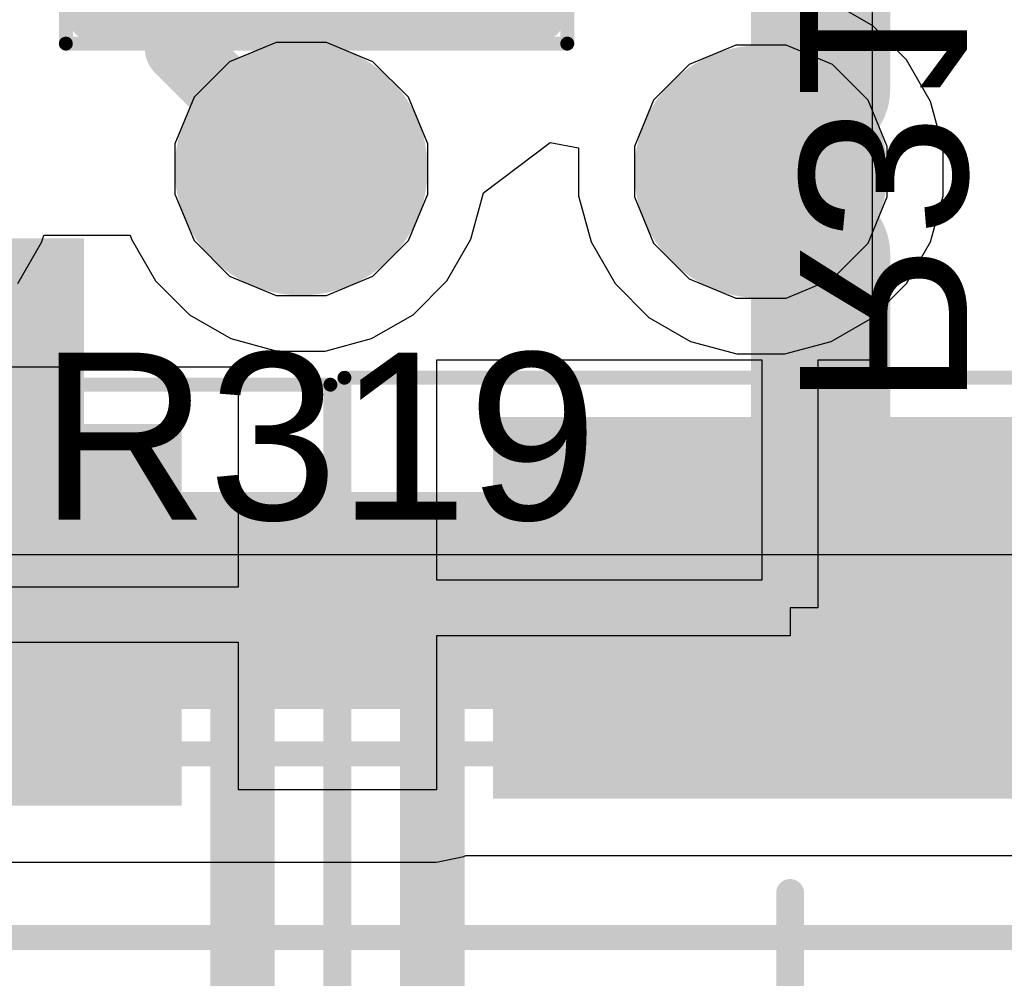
# Model space of a CAD drawing. Header units: inches. Extents: x -6 to 11.2, y -2.2 to 8.3.
# Tile 177 of 256: x 2.122 to 2.261, y 1.801 to 1.937. Entities that reach past the tile are written whole.
import ezdxf

# ---------------------------------------------------------------- set-up
doc = ezdxf.new("R2010")
doc.units = ezdxf.units.IN
doc.header["$MEASUREMENT"] = 0
for name, color, linetype in [('Board Layer Stack Bottom Overlay', 54, 'Continuous'), ('Board Layer Stack Bottom Solder', 6, 'Continuous'), ('Bottom Comp Body -Top13)-Comp Body -Bot14)', 56, 'Continuous'), ('Bottom Courtyard -Top15)-Courtyard -Bot16)', 56, 'Continuous'), ('Bottom Paste', 16, 'Continuous'), ('Drill Drawing', 1, 'Continuous'), ('Layer  6- Inner', 156, 'Continuous'), ('Layer 1- Top', 1, 'Continuous'), ('Layer 2- GND', 16, 'Continuous'), ('Layer 3- Inner', 16, 'Continuous'), ('Layer 4- Inner', 76, 'Continuous'), ('Layer 5- Inner', 90, 'Continuous'), ('Layer 7- PWR', 76, 'Continuous'), ('Layer 8- Bottom', 5, 'Continuous'), ('Top Comp Body -Top13)-Comp Body -Bot14)', 56, 'Continuous'), ('Top Comp Outline -Top11)-Comp Outline -Bot12)', 56, 'Continuous'), ('Top Courtyard -Top15)-Courtyard -Bot16)', 56, 'Continuous'), ('Top Overlay', 2, 'Continuous'), ('Top Paste', 8, 'Continuous'), ('Top Solder', 216, 'Continuous'), ('Via Holes', 16, 'Continuous')]:
    doc.layers.add(name, color=color, linetype=linetype)
doc.styles.add('Arial', font='txt', dxfattribs={"height": 0.2})

# ---------------------------------------------------------------- blocks, each defined once
blk = doc.blocks.new('L15002_035_463')
at = {"layer": 'Layer 1- Top'}
for points in [[(-0.03179, 0.01), (-0.00679, 0.01), (-0.00679, -0.01), (-0.03179, -0.01)], [(0.00679, 0.01), (0.03179, 0.01), (0.03179, -0.01), (0.00679, -0.01)]]:
    blk.add_hatch(color=7, dxfattribs=at).paths.add_polyline_path(points)
at = {"layer": 'Top Paste'}
for points in [[(-0.03179, 0.01), (-0.00679, 0.01), (-0.00679, -0.01), (-0.03179, -0.01)], [(0.00679, 0.01), (0.03179, 0.01), (0.03179, -0.01), (0.00679, -0.01)]]:
    blk.add_hatch(color=8, dxfattribs=at).paths.add_polyline_path(points)
at = {"layer": 'Top Solder'}
for points in [[(-0.03376, 0.01197), (-0.00482, 0.01197), (-0.00482, -0.01197), (-0.03376, -0.01197)], [(0.00482, 0.01197), (0.03376, 0.01197), (0.03376, -0.01197), (0.00482, -0.01197)]]:
    blk.add_hatch(color=216, dxfattribs=at).paths.add_polyline_path(points)
at = {"layer": 'Top Comp Body -Top13)-Comp Body -Bot14)'}
for points in [[(-0.02165, 0.01181, 0.00394, 0.00394, 0), (0.02165, 0.01181, 0.00394, 0.00394, 0)], [(-0.02165, -0.01181, 0.00394, 0.00394, 0), (-0.02165, 0.01181, 0.00394, 0.00394, 0)], [(0.02165, -0.01181, 0.00394, 0.00394, 0), (0.02165, 0.01181, 0.00394, 0.00394, 0)], [(-0.02165, -0.01181, 0.00394, 0.00394, 0), (0.02165, -0.01181, 0.00394, 0.00394, 0)]]:
    blk.add_lwpolyline(points, format="xyseb", dxfattribs=at)
for points in [[(-0.02264, 0.01181, 0.00197, 0.00197, 1), (-0.02067, 0.01181, 0.00197, 0.00197, 1)], [(-0.02264, 0.01181, 0.00197, 0.00197, 1), (-0.02067, 0.01181, 0.00197, 0.00197, 1)], [(0.02067, 0.01181, 0.00197, 0.00197, 1), (0.02264, 0.01181, 0.00197, 0.00197, 1)], [(0.02067, 0.01181, 0.00197, 0.00197, 1), (0.02264, 0.01181, 0.00197, 0.00197, 1)], [(-0.02264, -0.01181, 0.00197, 0.00197, 1), (-0.02067, -0.01181, 0.00197, 0.00197, 1)], [(-0.02264, -0.01181, 0.00197, 0.00197, 1), (-0.02067, -0.01181, 0.00197, 0.00197, 1)], [(0.02067, -0.01181, 0.00197, 0.00197, 1), (0.02264, -0.01181, 0.00197, 0.00197, 1)], [(0.02067, -0.01181, 0.00197, 0.00197, 1), (0.02264, -0.01181, 0.00197, 0.00197, 1)]]:
    blk.add_lwpolyline(points, format="xyseb", close=True, dxfattribs=at)
at = {"layer": 'Top Comp Outline -Top11)-Comp Outline -Bot12)'}
for points in [[(-0.03268, -0.01496, 0.00394, 0.00394, 0), (-0.03268, 0.01496, 0.00394, 0.00394, 0)], [(-0.03268, 0.01496, 0.00394, 0.00394, 0), (0.03268, 0.01496, 0.00394, 0.00394, 0)], [(0.03268, -0.01496, 0.00394, 0.00394, 0), (0.03268, 0.01496, 0.00394, 0.00394, 0)], [(-0.03268, -0.01496, 0.00394, 0.00394, 0), (0.03268, -0.01496, 0.00394, 0.00394, 0)]]:
    blk.add_lwpolyline(points, format="xyseb", dxfattribs=at)
for points in [[(-0.03366, 0.01496, 0.00197, 0.00197, 1), (-0.03169, 0.01496, 0.00197, 0.00197, 1)], [(-0.03366, 0.01496, 0.00197, 0.00197, 1), (-0.03169, 0.01496, 0.00197, 0.00197, 1)], [(0.03169, 0.01496, 0.00197, 0.00197, 1), (0.03366, 0.01496, 0.00197, 0.00197, 1)], [(0.03169, 0.01496, 0.00197, 0.00197, 1), (0.03366, 0.01496, 0.00197, 0.00197, 1)], [(-0.03366, -0.01496, 0.00197, 0.00197, 1), (-0.03169, -0.01496, 0.00197, 0.00197, 1)], [(-0.03366, -0.01496, 0.00197, 0.00197, 1), (-0.03169, -0.01496, 0.00197, 0.00197, 1)], [(0.03169, -0.01496, 0.00197, 0.00197, 1), (0.03366, -0.01496, 0.00197, 0.00197, 1)], [(0.03169, -0.01496, 0.00197, 0.00197, 1), (0.03366, -0.01496, 0.00197, 0.00197, 1)]]:
    blk.add_lwpolyline(points, format="xyseb", close=True, dxfattribs=at)
at = {"layer": 'Top Courtyard -Top15)-Courtyard -Bot16)'}
for points in [[(-0.03543, -0.01772, 0.00197, 0.00197, 0), (-0.03543, 0.01772, 0.00197, 0.00197, 0)], [(-0.03543, 0.01772, 0.00197, 0.00197, 0), (0.03543, 0.01772, 0.00197, 0.00197, 0)], [(0.03543, -0.01772, 0.00197, 0.00197, 0), (0.03543, 0.01772, 0.00197, 0.00197, 0)], [(0, -0.01181, 0.00394, 0.00394, 0), (0, 0.01181, 0.00394, 0.00394, 0)], [(-0.01181, 0, 0.00394, 0.00394, 0), (0.01181, 0, 0.00394, 0.00394, 0)], [(-0.03543, -0.01772, 0.00197, 0.00197, 0), (0.03543, -0.01772, 0.00197, 0.00197, 0)]]:
    blk.add_lwpolyline(points, format="xyseb", dxfattribs=at)
for points in [[(-0.03593, 0.01772, 0.000984, 0.000984, 1), (-0.03494, 0.01772, 0.000984, 0.000984, 1)], [(-0.03593, 0.01772, 0.000984, 0.000984, 1), (-0.03494, 0.01772, 0.000984, 0.000984, 1)], [(0.03494, 0.01772, 0.000984, 0.000984, 1), (0.03593, 0.01772, 0.000984, 0.000984, 1)], [(0.03494, 0.01772, 0.000984, 0.000984, 1), (0.03593, 0.01772, 0.000984, 0.000984, 1)], [(-0.00098, 0.01181, 0.00197, 0.00197, 1), (0.00098, 0.01181, 0.00197, 0.00197, 1)], [(-0.0128, 0, 0.00197, 0.00197, 1), (-0.01083, 0, 0.00197, 0.00197, 1)], [(0.01083, 0, 0.00197, 0.00197, 1), (0.0128, 0, 0.00197, 0.00197, 1)], [(-0.00098, -0.01181, 0.00197, 0.00197, 1), (0.00098, -0.01181, 0.00197, 0.00197, 1)], [(-0.03593, -0.01772, 0.000984, 0.000984, 1), (-0.03494, -0.01772, 0.000984, 0.000984, 1)], [(-0.03593, -0.01772, 0.000984, 0.000984, 1), (-0.03494, -0.01772, 0.000984, 0.000984, 1)], [(0.03494, -0.01772, 0.000984, 0.000984, 1), (0.03593, -0.01772, 0.000984, 0.000984, 1)], [(0.03494, -0.01772, 0.000984, 0.000984, 1), (0.03593, -0.01772, 0.000984, 0.000984, 1)]]:
    blk.add_lwpolyline(points, format="xyseb", close=True, dxfattribs=at)
at = {"layer": 'Top Overlay'}
for points in [[(-0.0187, 0.01614, 0.00394, 0.00394, 0), (0.01988, 0.01614, 0.00394, 0.00394, 0)], [(-0.0187, -0.01614, 0.00394, 0.00394, 0), (0.01988, -0.01614, 0.00394, 0.00394, 0)]]:
    blk.add_lwpolyline(points, format="xyseb", dxfattribs=at)
for points in [[(-0.01969, 0.01614, 0.00197, 0.00197, 1), (-0.01772, 0.01614, 0.00197, 0.00197, 1)], [(0.0189, 0.01614, 0.00197, 0.00197, 1), (0.02087, 0.01614, 0.00197, 0.00197, 1)], [(-0.01969, -0.01614, 0.00197, 0.00197, 1), (-0.01772, -0.01614, 0.00197, 0.00197, 1)], [(0.0189, -0.01614, 0.00197, 0.00197, 1), (0.02087, -0.01614, 0.00197, 0.00197, 1)]]:
    blk.add_lwpolyline(points, format="xyseb", close=True, dxfattribs=at)
at = {"layer": 'Top Comp Outline -Top11)-Comp Outline -Bot12)', "style": 'Arial'}
blk.add_text('R319', height=0.01378, rotation=360, dxfattribs=at).set_placement((-0.02411, -0.00689))
blk = doc.blocks.new('L15006_M_____B_581')
at = {"layer": 'Board Layer Stack Bottom Solder'}
blk.add_hatch(color=6, dxfattribs=at).paths.add_polyline_path([(0.03303, -0.04197), (0.03303, 0.04197), (0.08697, 0.04197), (0.08697, -0.04197)])
at = {"layer": 'Bottom Paste'}
blk.add_hatch(color=16, dxfattribs=at).paths.add_polyline_path([(0.035, -0.04), (0.035, 0.04), (0.085, 0.04), (0.085, -0.04)])
at = {"layer": 'Layer 8- Bottom'}
blk.add_hatch(color=7, dxfattribs=at).paths.add_polyline_path([(0.035, -0.04), (0.035, 0.04), (0.085, 0.04), (0.085, -0.04)])
at = {"layer": 'Board Layer Stack Bottom Overlay'}
blk.add_lwpolyline([(-0.05, -0.05, 0.008, 0.008, 0), (0.05, -0.05, 0.008, 0.008, 0)], format="xyseb", dxfattribs=at)
blk.add_lwpolyline([(0.048, -0.05, 0.004, 0.004, 1), (0.052, -0.05, 0.004, 0.004, 1)], format="xyseb", close=True, dxfattribs=at)
at = {"layer": 'Bottom Comp Body -Top13)-Comp Body -Bot14)'}
for points in [[(0.0689, 0.05315, 0.00394, 0.00394, 0), (0.0689, -0.05315, 0.00394, 0.00394, 0)], [(-0.0689, -0.05315, 0.00394, 0.00394, 0), (0.0689, -0.05315, 0.00394, 0.00394, 0)]]:
    blk.add_lwpolyline(points, format="xyseb", dxfattribs=at)
blk.add_lwpolyline([(0.06791, -0.05315, 0.00197, 0.00197, 1), (0.06988, -0.05315, 0.00197, 0.00197, 1)], format="xyseb", close=True, dxfattribs=at)
blk.add_lwpolyline([(0.06791, -0.05315, 0.00197, 0.00197, 1), (0.06988, -0.05315, 0.00197, 0.00197, 1)], format="xyseb", close=True, dxfattribs=at)
at = {"layer": 'Bottom Courtyard -Top15)-Courtyard -Bot16)'}
for points in [[(0.09252, 0.06299, 0.00197, 0.00197, 0), (0.09252, -0.06299, 0.00197, 0.00197, 0)], [(-0.09252, -0.06299, 0.00197, 0.00197, 0), (0.09252, -0.06299, 0.00197, 0.00197, 0)]]:
    blk.add_lwpolyline(points, format="xyseb", dxfattribs=at)
blk.add_lwpolyline([(0.09203, -0.06299, 0.000984, 0.000984, 1), (0.09301, -0.06299, 0.000984, 0.000984, 1)], format="xyseb", close=True, dxfattribs=at)
blk.add_lwpolyline([(0.09203, -0.06299, 0.000984, 0.000984, 1), (0.09301, -0.06299, 0.000984, 0.000984, 1)], format="xyseb", close=True, dxfattribs=at)
blk = doc.blocks.new('L15006_M_____B_582')
at = {"layer": 'Board Layer Stack Bottom Solder'}
blk.add_hatch(color=6, dxfattribs=at).paths.add_polyline_path([(0.03303, -0.04197), (0.03303, 0.04197), (0.08697, 0.04197), (0.08697, -0.04197)])
at = {"layer": 'Bottom Paste'}
blk.add_hatch(color=16, dxfattribs=at).paths.add_polyline_path([(0.035, -0.04), (0.035, 0.04), (0.085, 0.04), (0.085, -0.04)])
at = {"layer": 'Layer 8- Bottom'}
blk.add_hatch(color=7, dxfattribs=at).paths.add_polyline_path([(0.035, -0.04), (0.035, 0.04), (0.085, 0.04), (0.085, -0.04)])
at = {"layer": 'Board Layer Stack Bottom Overlay'}
blk.add_lwpolyline([(-0.05, 0.05, 0.008, 0.008, 0), (0.05, 0.05, 0.008, 0.008, 0)], format="xyseb", dxfattribs=at)
blk.add_lwpolyline([(0.048, 0.05, 0.004, 0.004, 1), (0.052, 0.05, 0.004, 0.004, 1)], format="xyseb", close=True, dxfattribs=at)
at = {"layer": 'Bottom Comp Body -Top13)-Comp Body -Bot14)'}
for points in [[(-0.0689, 0.05315, 0.00394, 0.00394, 0), (0.0689, 0.05315, 0.00394, 0.00394, 0)], [(0.0689, 0.05315, 0.00394, 0.00394, 0), (0.0689, -0.05315, 0.00394, 0.00394, 0)]]:
    blk.add_lwpolyline(points, format="xyseb", dxfattribs=at)
blk.add_lwpolyline([(0.06791, 0.05315, 0.00197, 0.00197, 1), (0.06988, 0.05315, 0.00197, 0.00197, 1)], format="xyseb", close=True, dxfattribs=at)
blk.add_lwpolyline([(0.06791, 0.05315, 0.00197, 0.00197, 1), (0.06988, 0.05315, 0.00197, 0.00197, 1)], format="xyseb", close=True, dxfattribs=at)
at = {"layer": 'Bottom Courtyard -Top15)-Courtyard -Bot16)'}
for points in [[(-0.09252, 0.06299, 0.00197, 0.00197, 0), (0.09252, 0.06299, 0.00197, 0.00197, 0)], [(0.09252, 0.06299, 0.00197, 0.00197, 0), (0.09252, -0.06299, 0.00197, 0.00197, 0)], [(-0.01969, 0, 0.00394, 0.00394, 0), (0.01969, 0, 0.00394, 0.00394, 0)]]:
    blk.add_lwpolyline(points, format="xyseb", dxfattribs=at)
for points in [[(0.09203, 0.06299, 0.000984, 0.000984, 1), (0.09301, 0.06299, 0.000984, 0.000984, 1)], [(0.09203, 0.06299, 0.000984, 0.000984, 1), (0.09301, 0.06299, 0.000984, 0.000984, 1)], [(0.0187, 0, 0.00197, 0.00197, 1), (0.02067, 0, 0.00197, 0.00197, 1)]]:
    blk.add_lwpolyline(points, format="xyseb", close=True, dxfattribs=at)

msp = doc.modelspace()

# ---------------------------------------------------------------- hatches: boundary and pattern name
at = {"layer": 'Layer 1- Top'}
h = msp.add_hatch(color=7, dxfattribs=at)
edge = h.paths.add_edge_path()
edge.add_arc((2.16181, 1.91575), 0.01575, 0, 360)
h = msp.add_hatch(color=7, dxfattribs=at)
edge = h.paths.add_edge_path()
edge.add_arc((2.22677, 1.91535), 0.01575, 0, 360)
at = {"layer": 'Layer 2- GND'}
h = msp.add_hatch(color=7, dxfattribs=at)
edge = h.paths.add_edge_path()
edge.add_arc((2.16181, 1.91575), 0.01787, 0, 360)
h = msp.add_hatch(color=7, dxfattribs=at)
edge = h.paths.add_edge_path()
edge.add_arc((2.22677, 1.91535), 0.01787, 0, 360)
at = {"layer": 'Layer 4- Inner'}
h = msp.add_hatch(color=7, dxfattribs=at)
edge = h.paths.add_edge_path()
edge.add_arc((2.16181, 1.91575), 0.01575, 0, 360)
h = msp.add_hatch(color=7, dxfattribs=at)
edge = h.paths.add_edge_path()
edge.add_arc((2.22677, 1.91535), 0.01575, 0, 360)
at = {"layer": 'Layer 7- PWR'}
h = msp.add_hatch(color=7, dxfattribs=at)
edge = h.paths.add_edge_path()
edge.add_arc((2.16181, 1.91575), 0.01787, 0, 360)
h = msp.add_hatch(color=7, dxfattribs=at)
edge = h.paths.add_edge_path()
edge.add_arc((2.22677, 1.91535), 0.01787, 0, 360)
at = {"layer": 'Layer 8- Bottom'}
h = msp.add_hatch(color=7, dxfattribs=at)
edge = h.paths.add_edge_path()
edge.add_arc((2.16181, 1.91575), 0.01575, 0, 360)
h = msp.add_hatch(color=7, dxfattribs=at)
edge = h.paths.add_edge_path()
edge.add_arc((2.22677, 1.91535), 0.01575, 0, 360)
for points in [[(2.07441, 1.86772), (2.1311, 1.86772), (2.1311, 1.90591), (2.07441, 1.90591)], [(2.04685, 1.83937), (2.20197, 1.83937), (2.20197, 1.87008), (2.04685, 1.87008)]]:
    msp.add_hatch(color=7, dxfattribs=at).paths.add_polyline_path(points)
at = {"layer": 'Via Holes'}
h = msp.add_hatch(color=7, dxfattribs=at)
edge = h.paths.add_edge_path()
edge.add_arc((2.16181, 1.91575), 0.00787, 0, 360)
h = msp.add_hatch(color=7, dxfattribs=at)
edge = h.paths.add_edge_path()
edge.add_arc((2.22677, 1.91535), 0.00787, 0, 360)

# ---------------------------------------------------------------- linework, layer by layer
at = {"layer": 'Drill Drawing'}
for points in [[(2.15181, 1.92075, 0.002, 0.002, 0), (2.15181, 1.92575, 0.002, 0.002, 0)], [(2.15181, 1.92575, 0.002, 0.002, 0), (2.15681, 1.92575, 0.002, 0.002, 0)], [(2.15681, 1.92575, 0.002, 0.002, 0), (2.16181, 1.92075, 0.002, 0.002, 0)], [(2.16181, 1.92075, 0.002, 0.002, 0), (2.16681, 1.92575, 0.002, 0.002, 0)], [(2.16681, 1.92575, 0.002, 0.002, 0), (2.17181, 1.92575, 0.002, 0.002, 0)], [(2.17181, 1.92075, 0.002, 0.002, 0), (2.17181, 1.92575, 0.002, 0.002, 0)], [(2.21677, 1.92035, 0.002, 0.002, 0), (2.21677, 1.92535, 0.002, 0.002, 0)], [(2.21677, 1.92535, 0.002, 0.002, 0), (2.22177, 1.92535, 0.002, 0.002, 0)], [(2.22177, 1.92535, 0.002, 0.002, 0), (2.22677, 1.92035, 0.002, 0.002, 0)], [(2.22677, 1.92035, 0.002, 0.002, 0), (2.23177, 1.92535, 0.002, 0.002, 0)], [(2.23177, 1.92535, 0.002, 0.002, 0), (2.23677, 1.92535, 0.002, 0.002, 0)], [(2.23677, 1.92035, 0.002, 0.002, 0), (2.23677, 1.92535, 0.002, 0.002, 0)], [(2.15581, 1.91875, 0.002, 0.002, 0), (2.15581, 1.92175, 0.002, 0.002, 0)], [(2.15581, 1.92175, 0.002, 0.002, 0), (2.15881, 1.92175, 0.002, 0.002, 0)], [(2.15881, 1.92175, 0.002, 0.002, 0), (2.16181, 1.91875, 0.002, 0.002, 0)], [(2.16181, 1.91875, 0.002, 0.002, 0), (2.16481, 1.92175, 0.002, 0.002, 0)], [(2.16481, 1.92175, 0.002, 0.002, 0), (2.16781, 1.92175, 0.002, 0.002, 0)], [(2.16781, 1.91875, 0.002, 0.002, 0), (2.16781, 1.92175, 0.002, 0.002, 0)], [(2.22077, 1.91835, 0.002, 0.002, 0), (2.22077, 1.92135, 0.002, 0.002, 0)], [(2.22077, 1.92135, 0.002, 0.002, 0), (2.22377, 1.92135, 0.002, 0.002, 0)], [(2.22377, 1.92135, 0.002, 0.002, 0), (2.22677, 1.91835, 0.002, 0.002, 0)], [(2.22677, 1.91835, 0.002, 0.002, 0), (2.22977, 1.92135, 0.002, 0.002, 0)], [(2.22977, 1.92135, 0.002, 0.002, 0), (2.23277, 1.92135, 0.002, 0.002, 0)], [(2.23277, 1.91835, 0.002, 0.002, 0), (2.23277, 1.92135, 0.002, 0.002, 0)], [(2.15181, 1.92075, 0.002, 0.002, 0), (2.15681, 1.91575, 0.002, 0.002, 0)], [(2.16681, 1.91575, 0.002, 0.002, 0), (2.17181, 1.92075, 0.002, 0.002, 0)], [(2.21677, 1.92035, 0.002, 0.002, 0), (2.22177, 1.91535, 0.002, 0.002, 0)], [(2.23177, 1.91535, 0.002, 0.002, 0), (2.23677, 1.92035, 0.002, 0.002, 0)], [(2.15581, 1.91875, 0.002, 0.002, 0), (2.15881, 1.91575, 0.002, 0.002, 0)], [(2.16481, 1.91575, 0.002, 0.002, 0), (2.16781, 1.91875, 0.002, 0.002, 0)], [(2.22077, 1.91835, 0.002, 0.002, 0), (2.22377, 1.91535, 0.002, 0.002, 0)], [(2.22977, 1.91535, 0.002, 0.002, 0), (2.23277, 1.91835, 0.002, 0.002, 0)], [(2.15181, 1.91075, 0.002, 0.002, 0), (2.15681, 1.91575, 0.002, 0.002, 0)], [(2.15581, 1.91275, 0.002, 0.002, 0), (2.15881, 1.91575, 0.002, 0.002, 0)], [(2.16481, 1.91575, 0.002, 0.002, 0), (2.16781, 1.91275, 0.002, 0.002, 0)], [(2.16681, 1.91575, 0.002, 0.002, 0), (2.17181, 1.91075, 0.002, 0.002, 0)], [(2.21677, 1.91035, 0.002, 0.002, 0), (2.22177, 1.91535, 0.002, 0.002, 0)], [(2.22077, 1.91235, 0.002, 0.002, 0), (2.22377, 1.91535, 0.002, 0.002, 0)], [(2.22977, 1.91535, 0.002, 0.002, 0), (2.23277, 1.91235, 0.002, 0.002, 0)], [(2.23177, 1.91535, 0.002, 0.002, 0), (2.23677, 1.91035, 0.002, 0.002, 0)], [(2.15581, 1.90975, 0.002, 0.002, 0), (2.15581, 1.91275, 0.002, 0.002, 0)], [(2.15881, 1.90975, 0.002, 0.002, 0), (2.16181, 1.91275, 0.002, 0.002, 0)], [(2.16181, 1.91275, 0.002, 0.002, 0), (2.16481, 1.90975, 0.002, 0.002, 0)], [(2.16781, 1.90975, 0.002, 0.002, 0), (2.16781, 1.91275, 0.002, 0.002, 0)], [(2.22077, 1.90935, 0.002, 0.002, 0), (2.22077, 1.91235, 0.002, 0.002, 0)], [(2.22377, 1.90935, 0.002, 0.002, 0), (2.22677, 1.91235, 0.002, 0.002, 0)], [(2.22677, 1.91235, 0.002, 0.002, 0), (2.22977, 1.90935, 0.002, 0.002, 0)], [(2.23277, 1.90935, 0.002, 0.002, 0), (2.23277, 1.91235, 0.002, 0.002, 0)], [(2.15181, 1.90575, 0.002, 0.002, 0), (2.15181, 1.91075, 0.002, 0.002, 0)], [(2.15581, 1.90975, 0.002, 0.002, 0), (2.15881, 1.90975, 0.002, 0.002, 0)], [(2.15681, 1.90575, 0.002, 0.002, 0), (2.16181, 1.91075, 0.002, 0.002, 0)], [(2.16181, 1.91075, 0.002, 0.002, 0), (2.16681, 1.90575, 0.002, 0.002, 0)], [(2.16481, 1.90975, 0.002, 0.002, 0), (2.16781, 1.90975, 0.002, 0.002, 0)], [(2.17181, 1.90575, 0.002, 0.002, 0), (2.17181, 1.91075, 0.002, 0.002, 0)], [(2.21677, 1.90535, 0.002, 0.002, 0), (2.21677, 1.91035, 0.002, 0.002, 0)], [(2.22177, 1.90535, 0.002, 0.002, 0), (2.22677, 1.91035, 0.002, 0.002, 0)], [(2.22677, 1.91035, 0.002, 0.002, 0), (2.23177, 1.90535, 0.002, 0.002, 0)], [(2.23677, 1.90535, 0.002, 0.002, 0), (2.23677, 1.91035, 0.002, 0.002, 0)], [(2.22077, 1.90935, 0.002, 0.002, 0), (2.22377, 1.90935, 0.002, 0.002, 0)], [(2.22977, 1.90935, 0.002, 0.002, 0), (2.23277, 1.90935, 0.002, 0.002, 0)], [(2.15181, 1.90575, 0.002, 0.002, 0), (2.15681, 1.90575, 0.002, 0.002, 0)], [(2.16681, 1.90575, 0.002, 0.002, 0), (2.17181, 1.90575, 0.002, 0.002, 0)], [(2.21677, 1.90535, 0.002, 0.002, 0), (2.22177, 1.90535, 0.002, 0.002, 0)], [(2.23177, 1.90535, 0.002, 0.002, 0), (2.23677, 1.90535, 0.002, 0.002, 0)]]:
    msp.add_lwpolyline(points, format="xyseb", dxfattribs=at)
for points in [[(2.15131, 1.92575, 0.001, 0.001, 1), (2.15231, 1.92575, 0.001, 0.001, 1)], [(2.15131, 1.92575, 0.001, 0.001, 1), (2.15231, 1.92575, 0.001, 0.001, 1)], [(2.15631, 1.92575, 0.001, 0.001, 1), (2.15731, 1.92575, 0.001, 0.001, 1)], [(2.15631, 1.92575, 0.001, 0.001, 1), (2.15731, 1.92575, 0.001, 0.001, 1)], [(2.16631, 1.92575, 0.001, 0.001, 1), (2.16731, 1.92575, 0.001, 0.001, 1)], [(2.16631, 1.92575, 0.001, 0.001, 1), (2.16731, 1.92575, 0.001, 0.001, 1)], [(2.17131, 1.92575, 0.001, 0.001, 1), (2.17231, 1.92575, 0.001, 0.001, 1)], [(2.17131, 1.92575, 0.001, 0.001, 1), (2.17231, 1.92575, 0.001, 0.001, 1)], [(2.21627, 1.92535, 0.001, 0.001, 1), (2.21727, 1.92535, 0.001, 0.001, 1)], [(2.21627, 1.92535, 0.001, 0.001, 1), (2.21727, 1.92535, 0.001, 0.001, 1)], [(2.22127, 1.92535, 0.001, 0.001, 1), (2.22227, 1.92535, 0.001, 0.001, 1)], [(2.22127, 1.92535, 0.001, 0.001, 1), (2.22227, 1.92535, 0.001, 0.001, 1)], [(2.23127, 1.92535, 0.001, 0.001, 1), (2.23227, 1.92535, 0.001, 0.001, 1)], [(2.23127, 1.92535, 0.001, 0.001, 1), (2.23227, 1.92535, 0.001, 0.001, 1)], [(2.23627, 1.92535, 0.001, 0.001, 1), (2.23727, 1.92535, 0.001, 0.001, 1)], [(2.23627, 1.92535, 0.001, 0.001, 1), (2.23727, 1.92535, 0.001, 0.001, 1)], [(2.15531, 1.92175, 0.001, 0.001, 1), (2.15631, 1.92175, 0.001, 0.001, 1)], [(2.15531, 1.92175, 0.001, 0.001, 1), (2.15631, 1.92175, 0.001, 0.001, 1)], [(2.15831, 1.92175, 0.001, 0.001, 1), (2.15931, 1.92175, 0.001, 0.001, 1)], [(2.15831, 1.92175, 0.001, 0.001, 1), (2.15931, 1.92175, 0.001, 0.001, 1)], [(2.16431, 1.92175, 0.001, 0.001, 1), (2.16531, 1.92175, 0.001, 0.001, 1)], [(2.16431, 1.92175, 0.001, 0.001, 1), (2.16531, 1.92175, 0.001, 0.001, 1)], [(2.16731, 1.92175, 0.001, 0.001, 1), (2.16831, 1.92175, 0.001, 0.001, 1)], [(2.16731, 1.92175, 0.001, 0.001, 1), (2.16831, 1.92175, 0.001, 0.001, 1)], [(2.22027, 1.92135, 0.001, 0.001, 1), (2.22127, 1.92135, 0.001, 0.001, 1)], [(2.22027, 1.92135, 0.001, 0.001, 1), (2.22127, 1.92135, 0.001, 0.001, 1)], [(2.22327, 1.92135, 0.001, 0.001, 1), (2.22427, 1.92135, 0.001, 0.001, 1)], [(2.22327, 1.92135, 0.001, 0.001, 1), (2.22427, 1.92135, 0.001, 0.001, 1)], [(2.22927, 1.92135, 0.001, 0.001, 1), (2.23027, 1.92135, 0.001, 0.001, 1)], [(2.22927, 1.92135, 0.001, 0.001, 1), (2.23027, 1.92135, 0.001, 0.001, 1)], [(2.23227, 1.92135, 0.001, 0.001, 1), (2.23327, 1.92135, 0.001, 0.001, 1)], [(2.23227, 1.92135, 0.001, 0.001, 1), (2.23327, 1.92135, 0.001, 0.001, 1)], [(2.15131, 1.92075, 0.001, 0.001, 1), (2.15231, 1.92075, 0.001, 0.001, 1)], [(2.15131, 1.92075, 0.001, 0.001, 1), (2.15231, 1.92075, 0.001, 0.001, 1)], [(2.16131, 1.92075, 0.001, 0.001, 1), (2.16231, 1.92075, 0.001, 0.001, 1)], [(2.16131, 1.92075, 0.001, 0.001, 1), (2.16231, 1.92075, 0.001, 0.001, 1)], [(2.17131, 1.92075, 0.001, 0.001, 1), (2.17231, 1.92075, 0.001, 0.001, 1)], [(2.17131, 1.92075, 0.001, 0.001, 1), (2.17231, 1.92075, 0.001, 0.001, 1)], [(2.21627, 1.92035, 0.001, 0.001, 1), (2.21727, 1.92035, 0.001, 0.001, 1)], [(2.21627, 1.92035, 0.001, 0.001, 1), (2.21727, 1.92035, 0.001, 0.001, 1)], [(2.22627, 1.92035, 0.001, 0.001, 1), (2.22727, 1.92035, 0.001, 0.001, 1)], [(2.22627, 1.92035, 0.001, 0.001, 1), (2.22727, 1.92035, 0.001, 0.001, 1)], [(2.23627, 1.92035, 0.001, 0.001, 1), (2.23727, 1.92035, 0.001, 0.001, 1)], [(2.23627, 1.92035, 0.001, 0.001, 1), (2.23727, 1.92035, 0.001, 0.001, 1)], [(2.15531, 1.91875, 0.001, 0.001, 1), (2.15631, 1.91875, 0.001, 0.001, 1)], [(2.15531, 1.91875, 0.001, 0.001, 1), (2.15631, 1.91875, 0.001, 0.001, 1)], [(2.16131, 1.91875, 0.001, 0.001, 1), (2.16231, 1.91875, 0.001, 0.001, 1)], [(2.16131, 1.91875, 0.001, 0.001, 1), (2.16231, 1.91875, 0.001, 0.001, 1)], [(2.16731, 1.91875, 0.001, 0.001, 1), (2.16831, 1.91875, 0.001, 0.001, 1)], [(2.16731, 1.91875, 0.001, 0.001, 1), (2.16831, 1.91875, 0.001, 0.001, 1)], [(2.22027, 1.91835, 0.001, 0.001, 1), (2.22127, 1.91835, 0.001, 0.001, 1)], [(2.22027, 1.91835, 0.001, 0.001, 1), (2.22127, 1.91835, 0.001, 0.001, 1)], [(2.22627, 1.91835, 0.001, 0.001, 1), (2.22727, 1.91835, 0.001, 0.001, 1)], [(2.22627, 1.91835, 0.001, 0.001, 1), (2.22727, 1.91835, 0.001, 0.001, 1)], [(2.23227, 1.91835, 0.001, 0.001, 1), (2.23327, 1.91835, 0.001, 0.001, 1)], [(2.23227, 1.91835, 0.001, 0.001, 1), (2.23327, 1.91835, 0.001, 0.001, 1)], [(2.15631, 1.91575, 0.001, 0.001, 1), (2.15731, 1.91575, 0.001, 0.001, 1)], [(2.15631, 1.91575, 0.001, 0.001, 1), (2.15731, 1.91575, 0.001, 0.001, 1)], [(2.15831, 1.91575, 0.001, 0.001, 1), (2.15931, 1.91575, 0.001, 0.001, 1)], [(2.15831, 1.91575, 0.001, 0.001, 1), (2.15931, 1.91575, 0.001, 0.001, 1)], [(2.16431, 1.91575, 0.001, 0.001, 1), (2.16531, 1.91575, 0.001, 0.001, 1)], [(2.16431, 1.91575, 0.001, 0.001, 1), (2.16531, 1.91575, 0.001, 0.001, 1)], [(2.16631, 1.91575, 0.001, 0.001, 1), (2.16731, 1.91575, 0.001, 0.001, 1)], [(2.16631, 1.91575, 0.001, 0.001, 1), (2.16731, 1.91575, 0.001, 0.001, 1)], [(2.22127, 1.91535, 0.001, 0.001, 1), (2.22227, 1.91535, 0.001, 0.001, 1)], [(2.22127, 1.91535, 0.001, 0.001, 1), (2.22227, 1.91535, 0.001, 0.001, 1)], [(2.22327, 1.91535, 0.001, 0.001, 1), (2.22427, 1.91535, 0.001, 0.001, 1)], [(2.22327, 1.91535, 0.001, 0.001, 1), (2.22427, 1.91535, 0.001, 0.001, 1)], [(2.22927, 1.91535, 0.001, 0.001, 1), (2.23027, 1.91535, 0.001, 0.001, 1)], [(2.22927, 1.91535, 0.001, 0.001, 1), (2.23027, 1.91535, 0.001, 0.001, 1)], [(2.23127, 1.91535, 0.001, 0.001, 1), (2.23227, 1.91535, 0.001, 0.001, 1)], [(2.23127, 1.91535, 0.001, 0.001, 1), (2.23227, 1.91535, 0.001, 0.001, 1)], [(2.15531, 1.91275, 0.001, 0.001, 1), (2.15631, 1.91275, 0.001, 0.001, 1)], [(2.15531, 1.91275, 0.001, 0.001, 1), (2.15631, 1.91275, 0.001, 0.001, 1)], [(2.16131, 1.91275, 0.001, 0.001, 1), (2.16231, 1.91275, 0.001, 0.001, 1)], [(2.16131, 1.91275, 0.001, 0.001, 1), (2.16231, 1.91275, 0.001, 0.001, 1)], [(2.16731, 1.91275, 0.001, 0.001, 1), (2.16831, 1.91275, 0.001, 0.001, 1)], [(2.16731, 1.91275, 0.001, 0.001, 1), (2.16831, 1.91275, 0.001, 0.001, 1)], [(2.22027, 1.91235, 0.001, 0.001, 1), (2.22127, 1.91235, 0.001, 0.001, 1)], [(2.22027, 1.91235, 0.001, 0.001, 1), (2.22127, 1.91235, 0.001, 0.001, 1)], [(2.22627, 1.91235, 0.001, 0.001, 1), (2.22727, 1.91235, 0.001, 0.001, 1)], [(2.22627, 1.91235, 0.001, 0.001, 1), (2.22727, 1.91235, 0.001, 0.001, 1)], [(2.23227, 1.91235, 0.001, 0.001, 1), (2.23327, 1.91235, 0.001, 0.001, 1)], [(2.23227, 1.91235, 0.001, 0.001, 1), (2.23327, 1.91235, 0.001, 0.001, 1)], [(2.15131, 1.91075, 0.001, 0.001, 1), (2.15231, 1.91075, 0.001, 0.001, 1)], [(2.15131, 1.91075, 0.001, 0.001, 1), (2.15231, 1.91075, 0.001, 0.001, 1)], [(2.15531, 1.90975, 0.001, 0.001, 1), (2.15631, 1.90975, 0.001, 0.001, 1)], [(2.15531, 1.90975, 0.001, 0.001, 1), (2.15631, 1.90975, 0.001, 0.001, 1)], [(2.15831, 1.90975, 0.001, 0.001, 1), (2.15931, 1.90975, 0.001, 0.001, 1)], [(2.15831, 1.90975, 0.001, 0.001, 1), (2.15931, 1.90975, 0.001, 0.001, 1)], [(2.16131, 1.91075, 0.001, 0.001, 1), (2.16231, 1.91075, 0.001, 0.001, 1)], [(2.16131, 1.91075, 0.001, 0.001, 1), (2.16231, 1.91075, 0.001, 0.001, 1)], [(2.16431, 1.90975, 0.001, 0.001, 1), (2.16531, 1.90975, 0.001, 0.001, 1)], [(2.16431, 1.90975, 0.001, 0.001, 1), (2.16531, 1.90975, 0.001, 0.001, 1)], [(2.16731, 1.90975, 0.001, 0.001, 1), (2.16831, 1.90975, 0.001, 0.001, 1)], [(2.16731, 1.90975, 0.001, 0.001, 1), (2.16831, 1.90975, 0.001, 0.001, 1)], [(2.17131, 1.91075, 0.001, 0.001, 1), (2.17231, 1.91075, 0.001, 0.001, 1)], [(2.17131, 1.91075, 0.001, 0.001, 1), (2.17231, 1.91075, 0.001, 0.001, 1)], [(2.21627, 1.91035, 0.001, 0.001, 1), (2.21727, 1.91035, 0.001, 0.001, 1)], [(2.21627, 1.91035, 0.001, 0.001, 1), (2.21727, 1.91035, 0.001, 0.001, 1)], [(2.22627, 1.91035, 0.001, 0.001, 1), (2.22727, 1.91035, 0.001, 0.001, 1)], [(2.22627, 1.91035, 0.001, 0.001, 1), (2.22727, 1.91035, 0.001, 0.001, 1)], [(2.23627, 1.91035, 0.001, 0.001, 1), (2.23727, 1.91035, 0.001, 0.001, 1)], [(2.23627, 1.91035, 0.001, 0.001, 1), (2.23727, 1.91035, 0.001, 0.001, 1)], [(2.22027, 1.90935, 0.001, 0.001, 1), (2.22127, 1.90935, 0.001, 0.001, 1)], [(2.22027, 1.90935, 0.001, 0.001, 1), (2.22127, 1.90935, 0.001, 0.001, 1)], [(2.22327, 1.90935, 0.001, 0.001, 1), (2.22427, 1.90935, 0.001, 0.001, 1)], [(2.22327, 1.90935, 0.001, 0.001, 1), (2.22427, 1.90935, 0.001, 0.001, 1)], [(2.22927, 1.90935, 0.001, 0.001, 1), (2.23027, 1.90935, 0.001, 0.001, 1)], [(2.22927, 1.90935, 0.001, 0.001, 1), (2.23027, 1.90935, 0.001, 0.001, 1)], [(2.23227, 1.90935, 0.001, 0.001, 1), (2.23327, 1.90935, 0.001, 0.001, 1)], [(2.23227, 1.90935, 0.001, 0.001, 1), (2.23327, 1.90935, 0.001, 0.001, 1)], [(2.15131, 1.90575, 0.001, 0.001, 1), (2.15231, 1.90575, 0.001, 0.001, 1)], [(2.15131, 1.90575, 0.001, 0.001, 1), (2.15231, 1.90575, 0.001, 0.001, 1)], [(2.15631, 1.90575, 0.001, 0.001, 1), (2.15731, 1.90575, 0.001, 0.001, 1)], [(2.15631, 1.90575, 0.001, 0.001, 1), (2.15731, 1.90575, 0.001, 0.001, 1)], [(2.16631, 1.90575, 0.001, 0.001, 1), (2.16731, 1.90575, 0.001, 0.001, 1)], [(2.16631, 1.90575, 0.001, 0.001, 1), (2.16731, 1.90575, 0.001, 0.001, 1)], [(2.17131, 1.90575, 0.001, 0.001, 1), (2.17231, 1.90575, 0.001, 0.001, 1)], [(2.17131, 1.90575, 0.001, 0.001, 1), (2.17231, 1.90575, 0.001, 0.001, 1)], [(2.21627, 1.90535, 0.001, 0.001, 1), (2.21727, 1.90535, 0.001, 0.001, 1)], [(2.21627, 1.90535, 0.001, 0.001, 1), (2.21727, 1.90535, 0.001, 0.001, 1)], [(2.22127, 1.90535, 0.001, 0.001, 1), (2.22227, 1.90535, 0.001, 0.001, 1)], [(2.22127, 1.90535, 0.001, 0.001, 1), (2.22227, 1.90535, 0.001, 0.001, 1)], [(2.23127, 1.90535, 0.001, 0.001, 1), (2.23227, 1.90535, 0.001, 0.001, 1)], [(2.23127, 1.90535, 0.001, 0.001, 1), (2.23227, 1.90535, 0.001, 0.001, 1)], [(2.23627, 1.90535, 0.001, 0.001, 1), (2.23727, 1.90535, 0.001, 0.001, 1)], [(2.23627, 1.90535, 0.001, 0.001, 1), (2.23727, 1.90535, 0.001, 0.001, 1)]]:
    msp.add_lwpolyline(points, format="xyseb", close=True, dxfattribs=at)
at = {"layer": 'Layer  6- Inner'}
for p, q in [((2.15826, 1.93362), (2.15169, 1.9309)), ((2.16537, 1.93362), (2.15826, 1.93362)), ((2.17194, 1.9309), (2.16537, 1.93362)), ((2.22322, 1.93323), (2.21665, 1.93051)), ((2.23033, 1.93323), (2.22322, 1.93323)), ((2.2369, 1.93051), (2.23033, 1.93323)), ((2.15169, 1.9309), (2.14666, 1.92587)), ((2.17696, 1.92587), (2.17194, 1.9309)), ((2.21665, 1.93051), (2.21162, 1.92548)), ((2.24192, 1.92548), (2.2369, 1.93051)), ((2.14666, 1.92587), (2.14394, 1.9193)), ((2.17969, 1.9193), (2.17696, 1.92587)), ((2.21162, 1.92548), (2.2089, 1.91891)), ((2.24465, 1.91891), (2.24192, 1.92548)), ((2.14394, 1.9193), (2.14394, 1.91219)), ((2.17969, 1.91219), (2.17969, 1.9193)), ((2.2089, 1.91891), (2.2089, 1.9118)), ((2.24465, 1.9118), (2.24465, 1.91891)), ((2.14394, 1.91219), (2.14666, 1.90562)), ((2.17696, 1.90562), (2.17969, 1.91219)), ((2.2089, 1.9118), (2.21162, 1.90523)), ((2.24192, 1.90523), (2.24465, 1.9118)), ((2.14666, 1.90562), (2.15169, 1.9006)), ((2.17194, 1.9006), (2.17696, 1.90562)), ((2.21162, 1.90523), (2.21665, 1.9002)), ((2.2369, 1.9002), (2.24192, 1.90523)), ((2.15169, 1.9006), (2.15826, 1.89787)), ((2.16537, 1.89787), (2.17194, 1.9006)), ((2.21665, 1.9002), (2.22322, 1.89748)), ((2.23033, 1.89748), (2.2369, 1.9002)), ((2.15826, 1.89787), (2.16537, 1.89787)), ((2.22322, 1.89748), (2.23033, 1.89748))]:
    msp.add_line(p, q, dxfattribs=at)
at = {"layer": 'Layer 1- Top'}
for p, q in [((2.24258, 1.93596), (2.23671, 1.93935)), ((2.24738, 1.93116), (2.24258, 1.93596)), ((2.25076, 1.92529), (2.24738, 1.93116)), ((2.25252, 1.91874), (2.25076, 1.92529)), ((2.18756, 1.91236), (2.19699, 1.91949)), ((2.19699, 1.91949), (2.20102, 1.91874)), ((2.20102, 1.91874), (2.20102, 1.91196)), ((2.25252, 1.91196), (2.25252, 1.91874)), ((2.1858, 1.90581), (2.18756, 1.91236)), ((2.20102, 1.91196), (2.20278, 1.90542)), ((2.25076, 1.90542), (2.25252, 1.91196)), ((2.12178, 1.89954), (2.12517, 1.90542)), ((2.12517, 1.90542), (2.12543, 1.90639)), ((2.12543, 1.90639), (2.13766, 1.90639)), ((2.13766, 1.90639), (2.13782, 1.90581)), ((2.13782, 1.90581), (2.14121, 1.89994)), ((2.18241, 1.89994), (2.1858, 1.90581)), ((2.20278, 1.90542), (2.20617, 1.89954)), ((2.24738, 1.89954), (2.25076, 1.90542)), ((2.14121, 1.89994), (2.146, 1.89514)), ((2.17762, 1.89514), (2.18241, 1.89994)), ((2.20617, 1.89954), (2.21096, 1.89475)), ((2.24258, 1.89475), (2.24738, 1.89954)), ((2.146, 1.89514), (2.15187, 1.89175)), ((2.17175, 1.89175), (2.17762, 1.89514)), ((2.21096, 1.89475), (2.21683, 1.89136)), ((2.23671, 1.89136), (2.24258, 1.89475)), ((2.15187, 1.89175), (2.15842, 1.89)), ((2.1652, 1.89), (2.17175, 1.89175)), ((2.21683, 1.89136), (2.22338, 1.88961)), ((2.23016, 1.88961), (2.23671, 1.89136)), ((2.15842, 1.89), (2.1652, 1.89)), ((2.22338, 1.88961), (2.23016, 1.88961))]:
    msp.add_line(p, q, dxfattribs=at)
for points in [[(2.14468, 1.93287, 0.01, 0.01, 0), (2.14468, 1.95118, 0.01, 0.01, 0)], [(2.14468, 1.93287, 0.01, 0.01, 0), (2.16024, 1.91732, 0.01, 0.01, 0)], [(2.16024, 1.91614, 0.01, 0.01, 0), (2.16024, 1.91732, 0.01, 0.01, 0)]]:
    msp.add_lwpolyline(points, format="xyseb", dxfattribs=at)
for points in [[(2.14219, 1.93287, 0.005, 0.005, 1), (2.14718, 1.93287, 0.005, 0.005, 1)], [(2.14219, 1.93287, 0.005, 0.005, 1), (2.14718, 1.93287, 0.005, 0.005, 1)], [(2.15774, 1.91732, 0.005, 0.005, 1), (2.16274, 1.91732, 0.005, 0.005, 1)], [(2.15774, 1.91732, 0.005, 0.005, 1), (2.16274, 1.91732, 0.005, 0.005, 1)], [(2.15774, 1.91614, 0.005, 0.005, 1), (2.16274, 1.91614, 0.005, 0.005, 1)]]:
    msp.add_lwpolyline(points, format="xyseb", close=True, dxfattribs=at)
at = {"layer": 'Layer 3- Inner'}
for p, q in [((2.15826, 1.93362), (2.15169, 1.9309)), ((2.16537, 1.93362), (2.15826, 1.93362)), ((2.17194, 1.9309), (2.16537, 1.93362)), ((2.22322, 1.93323), (2.21665, 1.93051)), ((2.23033, 1.93323), (2.22322, 1.93323)), ((2.2369, 1.93051), (2.23033, 1.93323)), ((2.15169, 1.9309), (2.14666, 1.92587)), ((2.17696, 1.92587), (2.17194, 1.9309)), ((2.21665, 1.93051), (2.21162, 1.92548)), ((2.24192, 1.92548), (2.2369, 1.93051)), ((2.14666, 1.92587), (2.14394, 1.9193)), ((2.17969, 1.9193), (2.17696, 1.92587)), ((2.21162, 1.92548), (2.2089, 1.91891)), ((2.24465, 1.91891), (2.24192, 1.92548)), ((2.14394, 1.9193), (2.14394, 1.91219)), ((2.17969, 1.91219), (2.17969, 1.9193)), ((2.2089, 1.91891), (2.2089, 1.9118)), ((2.24465, 1.9118), (2.24465, 1.91891)), ((2.14394, 1.91219), (2.14666, 1.90562)), ((2.17696, 1.90562), (2.17969, 1.91219)), ((2.2089, 1.9118), (2.21162, 1.90523)), ((2.24192, 1.90523), (2.24465, 1.9118)), ((2.14666, 1.90562), (2.15169, 1.9006)), ((2.17194, 1.9006), (2.17696, 1.90562)), ((2.21162, 1.90523), (2.21665, 1.9002)), ((2.2369, 1.9002), (2.24192, 1.90523)), ((2.15169, 1.9006), (2.15826, 1.89787)), ((2.16537, 1.89787), (2.17194, 1.9006)), ((2.21665, 1.9002), (2.22322, 1.89748)), ((2.23033, 1.89748), (2.2369, 1.9002)), ((2.15826, 1.89787), (2.16537, 1.89787)), ((2.22322, 1.89748), (2.23033, 1.89748)), ((2.29704, 1.86121), (1.97783, 1.86121))]:
    msp.add_line(p, q, dxfattribs=at)
for points in [[(1.75866, 1.84921, 0.00354, 0.00354, 0), (2.77795, 1.84921, 0.00354, 0.00354, 0)], [(1.7685, 1.83307, 0.00354, 0.00354, 0), (2.52795, 1.83307, 0.00354, 0.00354, 0)], [(2.11969, 1.80709, 0.00354, 0.00354, 0), (2.37087, 1.80709, 0.00354, 0.00354, 0)]]:
    msp.add_lwpolyline(points, format="xyseb", dxfattribs=at)
at = {"layer": 'Layer 5- Inner'}
for p, q in [((2.15826, 1.93362), (2.15169, 1.9309)), ((2.16537, 1.93362), (2.15826, 1.93362)), ((2.17194, 1.9309), (2.16537, 1.93362)), ((2.22322, 1.93323), (2.21665, 1.93051)), ((2.23033, 1.93323), (2.22322, 1.93323)), ((2.2369, 1.93051), (2.23033, 1.93323)), ((2.15169, 1.9309), (2.14666, 1.92587)), ((2.17696, 1.92587), (2.17194, 1.9309)), ((2.21665, 1.93051), (2.21162, 1.92548)), ((2.24192, 1.92548), (2.2369, 1.93051)), ((2.14666, 1.92587), (2.14394, 1.9193)), ((2.17969, 1.9193), (2.17696, 1.92587)), ((2.21162, 1.92548), (2.2089, 1.91891)), ((2.24465, 1.91891), (2.24192, 1.92548)), ((2.14394, 1.9193), (2.14394, 1.91219)), ((2.17969, 1.91219), (2.17969, 1.9193)), ((2.2089, 1.91891), (2.2089, 1.9118)), ((2.24465, 1.9118), (2.24465, 1.91891)), ((2.14394, 1.91219), (2.14666, 1.90562)), ((2.17696, 1.90562), (2.17969, 1.91219)), ((2.2089, 1.9118), (2.21162, 1.90523)), ((2.24192, 1.90523), (2.24465, 1.9118)), ((2.14666, 1.90562), (2.15169, 1.9006)), ((2.17194, 1.9006), (2.17696, 1.90562)), ((2.21162, 1.90523), (2.21665, 1.9002)), ((2.2369, 1.9002), (2.24192, 1.90523)), ((2.15169, 1.9006), (2.15826, 1.89787)), ((2.16537, 1.89787), (2.17194, 1.9006)), ((2.21665, 1.9002), (2.22322, 1.89748)), ((2.23033, 1.89748), (2.2369, 1.9002)), ((2.15826, 1.89787), (2.16537, 1.89787)), ((2.22322, 1.89748), (2.23033, 1.89748))]:
    msp.add_line(p, q, dxfattribs=at)
at = {"layer": 'Layer 8- Bottom'}
for p, q in [((2.24252, 1.98524), (2.24252, 1.8887)), ((2.22697, 1.8887), (2.18091, 1.8887)), ((2.18091, 1.8887), (2.18091, 1.85764)), ((2.22697, 1.85764), (2.22697, 1.8887)), ((2.24252, 1.8887), (2.23484, 1.8887)), ((2.23484, 1.8887), (2.23484, 1.8537)), ((2.15295, 1.88772), (2.10689, 1.88772)), ((2.15295, 1.85665), (2.15295, 1.88772)), ((2.10689, 1.85665), (2.15295, 1.85665)), ((2.18091, 1.85764), (2.22697, 1.85764)), ((2.23484, 1.8537), (2.23091, 1.8537)), ((2.23091, 1.8537), (2.23091, 1.84976)), ((2.23091, 1.84976), (2.18091, 1.84976)), ((2.18091, 1.84976), (2.18091, 1.82795)), ((2.15295, 1.84878), (2.10295, 1.84878)), ((2.15295, 1.82795), (2.15295, 1.84878)), ((2.18091, 1.82795), (2.15295, 1.82795)), ((2.05295, 1.81772), (2.15295, 1.81772)), ((2.15295, 1.81772), (2.15295, 1.81776)), ((2.15295, 1.81776), (2.18091, 1.81776)), ((2.18091, 1.81776), (2.18481, 1.81853)), ((2.18481, 1.81853), (2.18506, 1.8187)), ((2.18506, 1.8187), (2.28091, 1.8187))]:
    msp.add_line(p, q, dxfattribs=at)
for points in [[(2.23522, 1.92699, 0.01969, 0.01969, 0), (2.23522, 2.03023, 0.01969, 0.01969, 0)], [(2.22677, 1.91855, 0.01969, 0.01969, 0), (2.23522, 1.92699, 0.01969, 0.01969, 0)], [(2.22677, 1.91216, 0.01969, 0.01969, 0), (2.22677, 1.91855, 0.01969, 0.01969, 0)], [(2.22677, 1.91216, 0.01969, 0.01969, 0), (2.23522, 1.90371, 0.01969, 0.01969, 0)], [(2.23522, 1.86886, 0.01969, 0.01969, 0), (2.23522, 1.90371, 0.01969, 0.01969, 0)], [(2.23522, 1.86886, 0.01969, 0.01969, 0), (2.23661, 1.86746, 0.01969, 0.01969, 0)], [(2.23661, 1.8626, 0.01969, 0.01969, 0), (2.23661, 1.86746, 0.01969, 0.01969, 0)], [(2.23307, 1.85354, 0.01969, 0.01969, -0.414214), (2.23224, 1.85272, 0.01969, 0.01969, 0)], [(2.10295, 1.85272, 0.01969, 0.01969, 0), (2.23224, 1.85272, 0.01969, 0.01969, 0)], [(2.23091, 1.8537, 0.01181, 0.01181, 0), (2.27772, 1.8537, 0.01181, 0.01181, 0)]]:
    msp.add_lwpolyline(points, format="xyseb", dxfattribs=at)
for points in [[(2.23029, 1.92699, 0.00984, 0.00984, 1), (2.24014, 1.92699, 0.00984, 0.00984, 1)], [(2.23029, 1.92699, 0.00984, 0.00984, 1), (2.24014, 1.92699, 0.00984, 0.00984, 1)], [(2.22185, 1.91855, 0.00984, 0.00984, 1), (2.23169, 1.91855, 0.00984, 0.00984, 1)], [(2.22185, 1.91855, 0.00984, 0.00984, 1), (2.23169, 1.91855, 0.00984, 0.00984, 1)], [(2.22185, 1.91216, 0.00984, 0.00984, 1), (2.23169, 1.91216, 0.00984, 0.00984, 1)], [(2.22185, 1.91216, 0.00984, 0.00984, 1), (2.23169, 1.91216, 0.00984, 0.00984, 1)], [(2.23029, 1.90371, 0.00984, 0.00984, 1), (2.24014, 1.90371, 0.00984, 0.00984, 1)], [(2.23029, 1.90371, 0.00984, 0.00984, 1), (2.24014, 1.90371, 0.00984, 0.00984, 1)], [(2.23029, 1.86886, 0.00984, 0.00984, 1), (2.24014, 1.86886, 0.00984, 0.00984, 1)], [(2.23029, 1.86886, 0.00984, 0.00984, 1), (2.24014, 1.86886, 0.00984, 0.00984, 1)], [(2.23169, 1.86746, 0.00984, 0.00984, 1), (2.24154, 1.86746, 0.00984, 0.00984, 1)], [(2.23169, 1.86746, 0.00984, 0.00984, 1), (2.24154, 1.86746, 0.00984, 0.00984, 1)], [(2.23169, 1.8626, 0.00984, 0.00984, 1), (2.24154, 1.8626, 0.00984, 0.00984, 1)], [(2.22815, 1.85354, 0.00984, 0.00984, 1), (2.23799, 1.85354, 0.00984, 0.00984, 1)], [(2.22732, 1.85272, 0.00984, 0.00984, 1), (2.23717, 1.85272, 0.00984, 0.00984, 1)], [(2.22732, 1.85272, 0.00984, 0.00984, 1), (2.23717, 1.85272, 0.00984, 0.00984, 1)], [(2.22795, 1.8537, 0.00591, 0.00591, 1), (2.23386, 1.8537, 0.00591, 0.00591, 1)]]:
    msp.add_lwpolyline(points, format="xyseb", close=True, dxfattribs=at)

# ---------------------------------------------------------------- block references
msp.add_blockref('L15002_035_463', (2.16398, 1.95118))
at = {"rotation": 90}
for name, p in [('L15006_M_____B_582', (2.23091, 1.7937)), ('L15006_M_____B_581', (2.10295, 1.79272))]:
    msp.add_blockref(name, p, dxfattribs=at)

# ---------------------------------------------------------------- texts
at = {"layer": 'Board Layer Stack Bottom Overlay', "style": 'Arial', "text_generation_flag": 2}
msp.add_text('R318', height=0.023622, rotation=270, dxfattribs=at).set_placement((2.23231, 1.88194))
at = {"layer": 'Top Overlay', "style": 'Arial'}
msp.add_text('R319', height=0.023622, dxfattribs=at).set_placement((2.12482, 1.86615))

doc.saveas('drawing.dxf')
